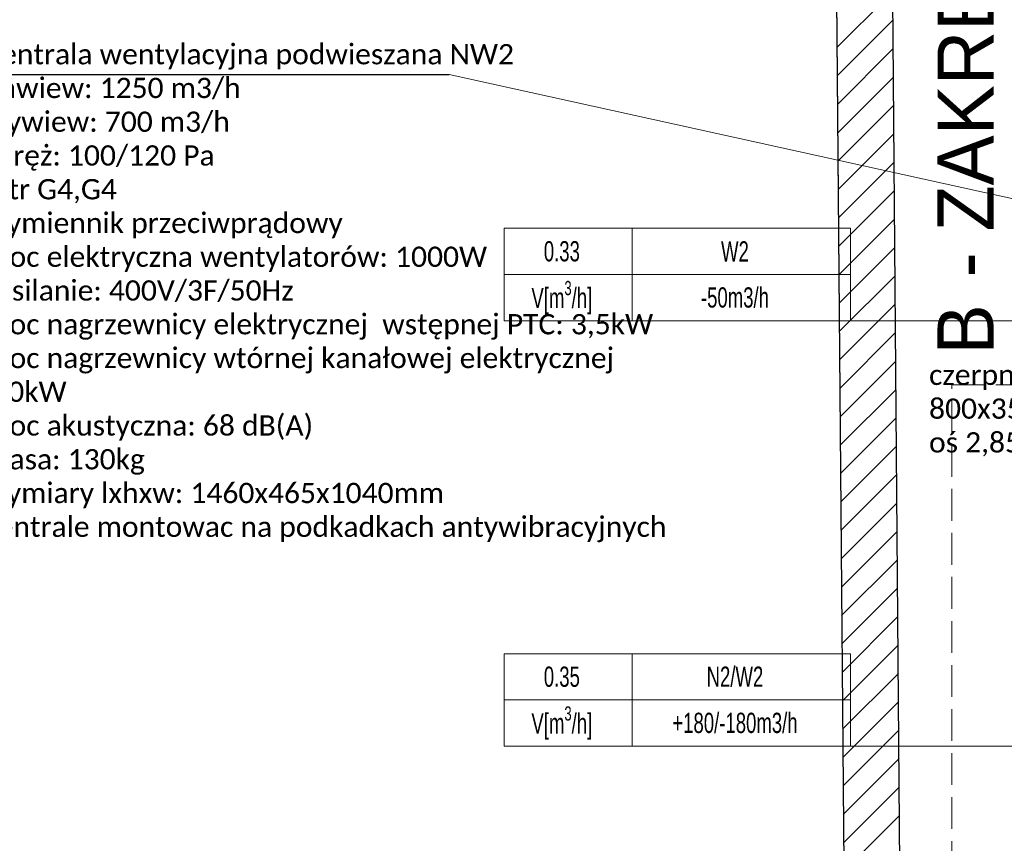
# Model space of a CAD drawing. Header units: millimetres. Extents: x -40063 to 512011, y 350190 to 687060.
# Tile 162 of 256: x 145702 to 154459, y 620833 to 628155. Entities that reach past the tile are written whole.
import ezdxf

# ---------------------------------------------------------------- set-up
doc = ezdxf.new("R2010")
doc.units = ezdxf.units.MM
doc.linetypes.add('Krawędzie ukryte', pattern=[391.222223, 282.222223, -109])
doc.layers.add('_IS_WM_OPIS', color=7, linetype='Continuous', lineweight=9)
doc.layers.add('FLUID-BILANSE', color=150, linetype='Continuous', lineweight=18)
for name, color, linetype in [('Elementy Modelu - Strefy', 8, 'Continuous'), ('IS_WM_OPIS', 7, 'Continuous'), ('Konstrukcja - Ściany zew', 8, 'Continuous'), ('Opisy - Teksty', 8, 'Continuous'), ('X_ref', 8, 'Continuous')]:
    doc.layers.add(name, color=color, linetype=linetype)
doc.styles.add('ARIAL NARROW', font='ARIALN.TTF', dxfattribs={"width": 0.8})
doc.styles.add('GENERATED_STYLE_2', font='txt')
doc.styles.add('GENERATED_STYLE_3', font='txt')
doc.styles.get("Standard").update_dxf_attribs({"font": 'arial.ttf'})

# ---------------------------------------------------------------- blocks, each defined once
blk = doc.blocks.new('fdgdfg')
at = {"layer": 'Elementy Modelu - Strefy', "linetype": 'Continuous', "lineweight": 0}
blk.add_line((-190645.5, 463519.9), (-190858.7, 489322.9), dxfattribs=at)
at = {"layer": 'Konstrukcja - Ściany zew', "linetype": 'Continuous'}
for p, q in [((-190122.4, 460725.8), (-190362.9, 489826.2)), ((-190858.7, 489322.9), (-190645.5, 463519.9)), ((-190711.6, 471519), (-190215.7, 472015)), ((-190709.5, 471266.6), (-190213.6, 471762.5)), ((-190707.4, 471014.1), (-190211.5, 471510)), ((-190705.4, 470761.6), (-190209.4, 471257.5)), ((-190703.3, 470509.2), (-190207.4, 471005.1)), ((-190701.2, 470256.7), (-190205.3, 470752.6)), ((-190699.1, 470004.2), (-190203.2, 470500.1)), ((-190697, 469751.7), (-190201.1, 470247.7)), ((-190694.9, 469499.3), (-190199, 469995.2)), ((-190692.8, 469246.8), (-190196.9, 469742.7)), ((-190690.8, 468994.3), (-190194.8, 469490.2)), ((-190688.7, 468741.8), (-190192.8, 469237.8)), ((-190686.6, 468489.4), (-190190.7, 468985.3)), ((-190684.5, 468236.9), (-190188.6, 468732.8)), ((-190682.4, 467984.4), (-190186.5, 468480.3)), ((-190680.3, 467732), (-190184.4, 468227.9)), ((-190678.2, 467479.5), (-190182.3, 467975.4)), ((-190676.2, 467227), (-190180.2, 467722.9)), ((-190674.1, 466974.5), (-190178.2, 467470.5)), ((-190672, 466722.1), (-190176.1, 467218)), ((-190669.9, 466469.6), (-190174, 466965.5)), ((-190667.8, 466217.1), (-190171.9, 466713)), ((-190665.7, 465964.6), (-190169.8, 466460.6)), ((-190663.6, 465712.2), (-190167.7, 466208.1)), ((-190661.6, 465459.7), (-190165.6, 465955.6)), ((-190659.5, 465207.2), (-190163.6, 465703.1)), ((-190657.4, 464954.8), (-190161.5, 465450.7)), ((-190655.3, 464702.3), (-190159.4, 465198.2)), ((-190653.2, 464449.8), (-190157.3, 464945.7)), ((-190651.1, 464197.3), (-190155.2, 464693.3))]:
    blk.add_line(p, q, dxfattribs=at)
at = {"layer": 'Konstrukcja - Ściany zew', "linetype": 'Krawędzie ukryte', "lineweight": 15}
for p, q in [((-189689.2, 468519.9), (-179206.3, 468519.9)), ((-189689.2, 456749.9), (-189689.2, 468519.9))]:
    blk.add_line(p, q, dxfattribs=at)
at = {"layer": 'Opisy - Teksty', "linetype": 'Continuous', "lineweight": 15}
for s, style, p in [(' - ZAKRES OPRACOWANIA - projektowana przebudowa', 'GENERATED_STYLE_2', (-189318.3, 469290.7)), ('B', 'GENERATED_STYLE_3', (-189318.5, 468790.7))]:
    blk.add_text(s, height=500, rotation=89.96675, dxfattribs=dict(at, style=style)).set_placement(p)

msp = doc.modelspace()

# ---------------------------------------------------------------- linework, layer by layer
at = {"layer": '_IS_WM_OPIS', "color": 7}
msp.add_lwpolyline([(149521.5355, 627667.78814), (158117.52533, 625775.20208)], dxfattribs=at)
at = {"layer": 'FLUID-BILANSE'}
for p, q in [((153090.14418, 625478.9074), (157664.82813, 625478.9074)), ((153090.14418, 621696.95021), (157664.82813, 621696.95021))]:
    msp.add_line(p, q, dxfattribs=at)
for points in [[(150010.84818, 625889.4802), (150010.84818, 626300.053), (151149.38874, 626300.053), (151149.38874, 625889.4802)], [(151149.38874, 625889.4802), (151149.38874, 626300.053), (153090.14418, 626300.053), (153090.14418, 625889.4802)], [(150010.84818, 625478.9074), (150010.84818, 625889.4802), (151149.38874, 625889.4802), (151149.38874, 625478.9074)], [(151149.38874, 625478.9074), (151149.38874, 625889.4802), (153090.14418, 625889.4802), (153090.14418, 625478.9074)], [(150010.84818, 622107.52302), (150010.84818, 622518.09581), (151149.38874, 622518.09581), (151149.38874, 622107.52302)], [(151149.38874, 622107.52302), (151149.38874, 622518.09581), (153090.14418, 622518.09581), (153090.14418, 622107.52302)], [(150010.84818, 621696.95021), (150010.84818, 622107.52302), (151149.38874, 622107.52302), (151149.38874, 621696.95021)], [(151149.38874, 621696.95021), (151149.38874, 622107.52302), (153090.14418, 622107.52302), (153090.14418, 621696.95021)]]:
    msp.add_lwpolyline(points, close=True, dxfattribs=at)
at = {"layer": 'IS_WM_OPIS', "color": 6}
msp.add_lwpolyline([(145319.19444, 627667.78814), (149521.5355, 627667.78814)], dxfattribs=at)

# ---------------------------------------------------------------- block references
at = {"layer": 'X_ref'}
msp.add_blockref('fdgdfg', (343682.59614, 156387.58931), dxfattribs=at)

# ---------------------------------------------------------------- texts
at = {"layer": 'FLUID-BILANSE', "char_height": 180, "attachment_point": 5, "style": 'ARIAL NARROW'}
for s, insert, width in [('0.33', (150524.06418, 626094.7666), 1026.432), ('W2', (152063.71218, 626094.7666), 2052.864), ('\\A1;V[m\\H0.7x;\\S3^ ;\\H1.4286x;/h]', (150524.06418, 625684.1938), 1026.432), ('-50m3/h', (152063.71218, 625684.1938), 2052.864), ('N2/W2', (152063.71218, 622312.80941), 2052.864), ('0.35', (150524.06418, 622312.80941), 1026.432), ('\\A1;V[m\\H0.7x;\\S3^ ;\\H1.4286x;/h]', (150524.06418, 621902.23661), 1026.432), ('+180/-180m3/h', (152063.71218, 621902.23661), 2052.864)]:
    msp.add_mtext(s, dxfattribs=dict(at, insert=insert, width=width))
at = {"layer": 'IS_WM_OPIS', "char_height": 179.9999966, "width": 5935.9201341, "attachment_point": 1, "rotation": 0.000000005}
for s, insert in [('\\fCalibri|b0|i0|c238;Centrala wentylacyjna podwieszana NW2\\Pnawiew: 1250 m3/h\\Pwywiew: 700 m3/h\\Pspręż: 100/120 Pa\\Pfiltr G4,G4\\Pwymiennik przeciwprądowy\\Pmoc elektryczna wentylatorów: 1000W\\Pzasilanie: 400V/3F/50Hz\\Pmoc nagrzewnicy elektrycznej  wstępnej PTC: 3,5kW \\Pmoc nagrzewnicy wtórnej kanałowej elektrycznej 6,0kW\\Pmoc akustyczna: 68 dB(A)\\Pmasa: 130kg \\Pwymiary lxhxw: 1460x465x1040mm\\Pcentrale montowac na podkadkach antywibracyjnych\\P', (145388.16884, 627937.88271)), ('\\fCalibri|b0|i0|c238;czerpnia powietrza \\P800x350mm\\Poś 2,85m', (153790.02103, 625087.38395))]:
    msp.add_mtext(s, dxfattribs=dict(at, insert=insert))

doc.saveas('drawing.dxf')
